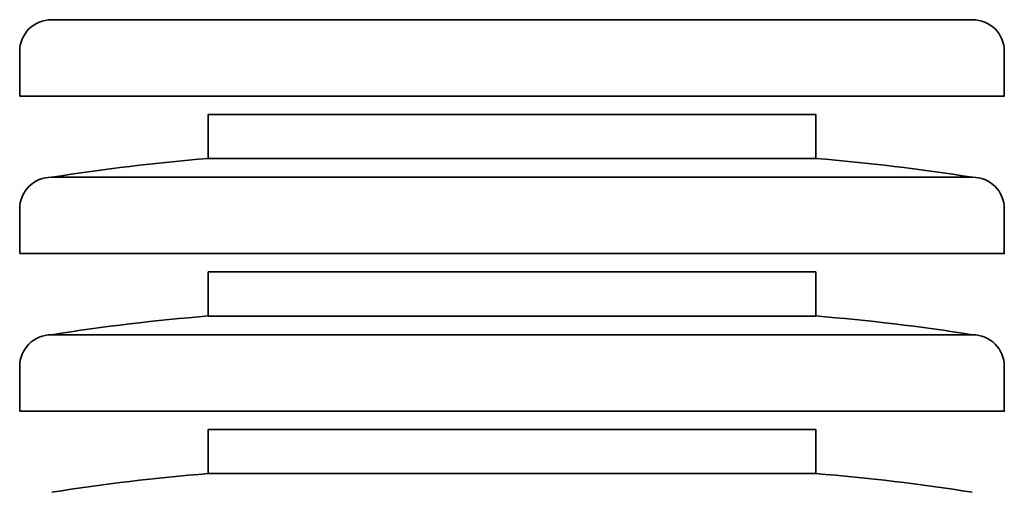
# Model space of a CAD drawing. Header units: millimetres. Extents: x -20688 to 44066, y -7315 to 67290.
# Tile 41 of 75: x -16949 to -16633, y 33563 to 33714. Entities that reach past the tile are written whole.
import ezdxf

# ---------------------------------------------------------------- set-up
doc = ezdxf.new("R2010")
doc.units = ezdxf.units.MM
doc.linetypes.add('phl_thick', pattern=[0])
doc.layers.add('VZT_30 DISTRIBUČNÍ PRVKY - OBRYS', color=1, linetype='Continuous', lineweight=35)

msp = doc.modelspace()

# ---------------------------------------------------------------- linework, layer by layer
at = {"layer": 'VZT_30 DISTRIBUČNÍ PRVKY - OBRYS', "linetype": 'phl_thick'}
for points in [[(-16948.74, 33689.9), (-16948.74, 33704.23, -0.414214), (-16938.62, 33714.35), (-16643.6, 33714.35, -0.414214), (-16633.48, 33704.23), (-16633.48, 33689.9)], [(-16948.74, 33639.51), (-16948.74, 33653.84, -0.414214), (-16938.62, 33663.96), (-16643.6, 33663.96, -0.414214), (-16633.48, 33653.84), (-16633.48, 33639.51)], [(-16948.74, 33589.11), (-16948.74, 33603.44, -0.414214), (-16938.62, 33613.56), (-16643.6, 33613.56, -0.414214), (-16633.48, 33603.44), (-16633.48, 33589.11)]]:
    msp.add_lwpolyline(points, format="xyb", close=True, dxfattribs=at)
for points in [[(-16888.37, 33669.96), (-16888.37, 33684.07), (-16693.85, 33684.07), (-16693.85, 33669.96)], [(-16888.37, 33619.56), (-16888.37, 33633.67), (-16693.85, 33633.67), (-16693.85, 33619.56)], [(-16888.37, 33569.16), (-16888.37, 33583.27), (-16693.85, 33583.27), (-16693.85, 33569.16)]]:
    msp.add_lwpolyline(points, close=True, dxfattribs=at)
for centre, start, end in [((-16834.47, 33007.47), 94.65116, 99.00304), ((-16747.75, 33007.47), 80.99696, 85.34884), ((-16834.47, 32957.07), 94.65116, 99.00304), ((-16747.75, 32957.07), 80.99696, 85.34884), ((-16834.47, 32906.66), 94.65116, 99.00304), ((-16747.75, 32906.66), 80.99696, 85.34884)]:
    msp.add_arc(centre, 664.68, start, end, dxfattribs=at)

doc.saveas('drawing.dxf')
